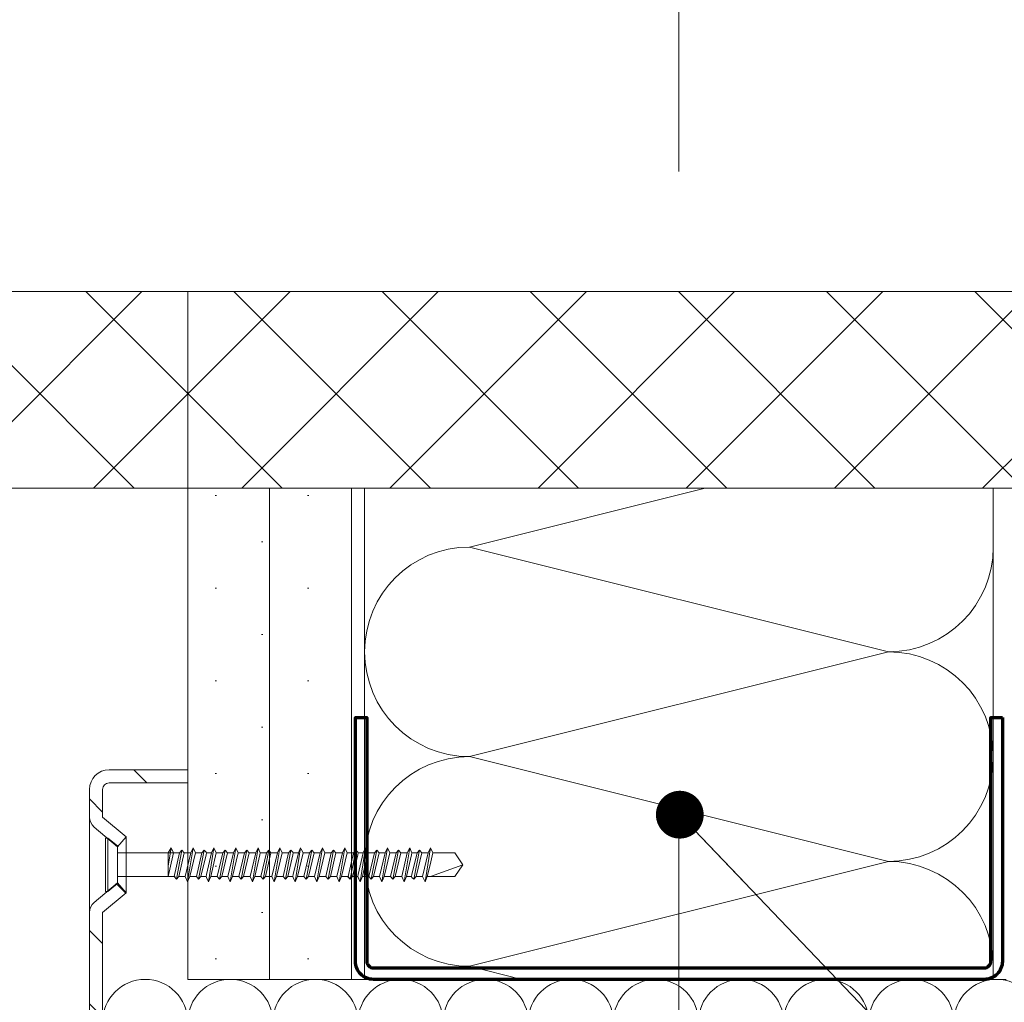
# Model space of a CAD drawing. Header units: metres. Extents: x -0.29 to 8.94, y -1.97 to 1.73.
# Tile 37 of 43: x 7.72 to 7.87, y 0.56 to 0.71. Entities that reach past the tile are written whole.
import ezdxf

# ---------------------------------------------------------------- set-up
doc = ezdxf.new("R2010")
doc.units = ezdxf.units.M
doc.header["$MEASUREMENT"] = 0
doc.linetypes.add('Strichlinie doppelt', pattern=[0.109361, 0.052917, -0.021167, 0.014111, -0.021167])
doc.linetypes.add('Wipeout_Contour', pattern=[1, 0, -1])
for name, color, linetype in [('152 - Bemaßung_ Beschriftung.Ausbau', 7, 'Continuous'), ('451 - Universal.Achsen Raster', 7, 'Continuous'), ('605 - Struktur.Wand Innen', 7, 'Continuous'), ('653 - Abdeckung.TB Verkofferung', 7, 'Continuous'), ('660 - Unterkonstruktion.Trockenbau', 7, 'Continuous'), ('Neubau_301 - Elemente.Linie', 7, 'Continuous'), ('Neubau_302 - Elemente.Schraffur', 7, 'Continuous'), ('Neubau_605 - Struktur.Wand Innen', 7, 'Continuous'), ('Neubau_606 - Struktur.Wand Innen Ausbau', 7, 'Continuous'), ('Neubau_653 - Abdeckung.TB Verkofferung', 7, 'Continuous')]:
    doc.layers.add(name, color=color, linetype=linetype)
doc.styles.add('ERSTELLTER_STIL_1', font='txt')
doc.dimstyles.new('ERSTELLTER_STIL__4', dxfattribs={"dimtxt": 0.04, "dimasz": 0.02128, "dimexe": 0.18, "dimexo": 0.0625, "dimgap": 0, "dimtad": 1, "dimzin": 0, "dimdsep": 46, "dimtxsty": 'ERSTELLTER_STIL_1', "dimblk": 'ARROWHEAD_2', "dimblk1": 'ARROWHEAD_2', "dimblk2": 'ARROWHEAD_2', "dimcen": 0.09, "dimse1": 1, "dimse2": 1, "dimclrd": 7, "dimclre": 7, "dimclrt": 7, "dimazin": 0, "dimtfac": 1, "dimtdec": 4, "dimtmove": 0, "dimatfit": 3, "dimfxl": 1, "dimtolj": 1, "dimtzin": 0, "dimarcsym": 0})
doc.dimstyles.new('ERSTELLTER_STIL__8', dxfattribs={"dimtxt": 0.18, "dimasz": 0.014592, "dimexe": 0.18, "dimexo": 0.0625, "dimgap": 0, "dimtad": 0, "dimtih": 1, "dimtoh": 1, "dimdec": 4, "dimzin": 0, "dimdsep": 46, "dimcen": 0.09, "dimadec": 0, "dimazin": 0, "dimtfac": 1, "dimtdec": 4, "dimtmove": 0, "dimatfit": 3, "dimldrblk": 'ARROWHEAD_11', "dimfxl": 1, "dimtolj": 1, "dimtzin": 0, "dimarcsym": 0})
pattern_1 = [(45, (-25.110362, 1.650449), (-0.0070710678, 0.0070710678), [0, -0.01])]
pattern_2 = [(45, (-25.110362, 1.650449), (-0.0113137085, 0.0113137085), []), (135, (-25.110362, 1.650449), (0.0113137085, 0.0113137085), [])]

# ---------------------------------------------------------------- blocks, each defined once
blk = doc.blocks.new('*X60', base_point=(-25.11036, 1.65045))
at = {"layer": 'Neubau_606 - Struktur.Wand Innen Ausbau', "color": 7, "linetype": 'Continuous', "lineweight": 5}
for p, q in [((7.73163, 0.55895), (7.73813, 0.53295)), ((7.74463, 0.55895), (7.73813, 0.53295)), ((7.74463, 0.55895), (7.75113, 0.53295)), ((7.75763, 0.55895), (7.75113, 0.53295)), ((7.75763, 0.55895), (7.76413, 0.53295)), ((7.77063, 0.55895), (7.76413, 0.53295)), ((7.77063, 0.55895), (7.77713, 0.53295)), ((7.78363, 0.55895), (7.77713, 0.53295)), ((7.78363, 0.55895), (7.79013, 0.53295)), ((7.79663, 0.55895), (7.79013, 0.53295)), ((7.79663, 0.55895), (7.80313, 0.53295)), ((7.80963, 0.55895), (7.80313, 0.53295)), ((7.80963, 0.55895), (7.81613, 0.53295)), ((7.82263, 0.55895), (7.81613, 0.53295)), ((7.82263, 0.55895), (7.82913, 0.53295)), ((7.83563, 0.55895), (7.83144, 0.54221)), ((7.83563, 0.55895), (7.83925, 0.54445)), ((7.84863, 0.55895), (7.847, 0.55245)), ((7.84863, 0.55895), (7.85025, 0.55245)), ((7.86163, 0.55895), (7.86, 0.55245)), ((7.86163, 0.55895), (7.86325, 0.55245)), ((7.87463, 0.55895), (7.873, 0.55245)), ((7.87463, 0.55895), (7.87625, 0.55245)), ((7.88763, 0.55895), (7.886, 0.55245)), ((7.88763, 0.55895), (7.88925, 0.55245)), ((7.90063, 0.55895), (7.899, 0.55245)), ((7.90063, 0.55895), (7.90225, 0.55245)), ((7.83113, 0.54095), (7.82913, 0.53295))]:
    blk.add_line(p, q, dxfattribs=at)
for centre, start, end in [((7.73813, 0.55895), 90, 180), ((7.73813, 0.55895), 0, 90), ((7.75113, 0.55895), 90, 180), ((7.75113, 0.55895), 0, 90), ((7.76413, 0.55895), 90, 180), ((7.76413, 0.55895), 0, 90), ((7.77713, 0.55895), 90, 180), ((7.77713, 0.55895), 0, 90), ((7.79013, 0.55895), 90, 180), ((7.79013, 0.55895), 0, 90), ((7.80313, 0.55895), 90, 180), ((7.80313, 0.55895), 0, 90), ((7.81613, 0.55895), 90, 180), ((7.81613, 0.55895), 0, 90), ((7.82913, 0.55895), 90, 180), ((7.82913, 0.55895), 0, 90), ((7.84213, 0.55895), 90, 180), ((7.84213, 0.55895), 0, 90), ((7.85513, 0.55895), 90, 180), ((7.85513, 0.55895), 0, 90), ((7.86813, 0.55895), 90, 180), ((7.86813, 0.55895), 0, 90), ((7.88113, 0.55895), 90, 180), ((7.88113, 0.55895), 0, 90), ((7.89413, 0.55895), 90, 180), ((7.89413, 0.55895), 0, 90), ((7.90713, 0.55895), 90, 180), ((7.73163, 0.53295), 270, 0), ((7.74463, 0.53295), 180, 270), ((7.74463, 0.53295), 270, 0), ((7.75763, 0.53295), 180, 270), ((7.75763, 0.53295), 270, 0), ((7.77063, 0.53295), 180, 270), ((7.77063, 0.53295), 270, 0), ((7.78363, 0.53295), 180, 270), ((7.78363, 0.53295), 270, 0), ((7.79663, 0.53295), 180, 270), ((7.79663, 0.53295), 270, 0), ((7.80963, 0.53295), 180, 270), ((7.80963, 0.53295), 270, 0), ((7.82263, 0.53295), 180, 270), ((7.82263, 0.53295), 270, 0)]:
    blk.add_arc(centre, 0.0065, start, end, dxfattribs=at)
blk = doc.blocks.new('*X61', base_point=(-25.11036, 1.65045))
at = {"layer": 'Neubau_606 - Struktur.Wand Innen Ausbau', "color": 1, "linetype": 'Continuous', "lineweight": 5}
for p, q in [((7.82364, 0.64045), (7.78764, 0.63145)), ((7.85164, 0.61545), (7.78764, 0.63145)), ((7.85164, 0.61545), (7.78764, 0.59945)), ((7.85164, 0.58345), (7.78764, 0.59945)), ((7.85164, 0.58345), (7.78764, 0.56745)), ((7.79564, 0.56545), (7.78764, 0.56745))]:
    blk.add_line(p, q, dxfattribs=at)
for centre, start, end in [((7.78764, 0.61545), 90, 180), ((7.85164, 0.63145), 270, 0), ((7.78764, 0.61545), 180, 270), ((7.85164, 0.59945), 0, 90), ((7.78764, 0.58345), 90, 180), ((7.85164, 0.59945), 270, 0), ((7.78764, 0.58345), 180, 270), ((7.85164, 0.56745), 0, 90)]:
    blk.add_arc(centre, 0.016, start, end, dxfattribs=at)
blk = doc.blocks.new('*D63', base_point=(-25.11036, 1.65045))
at = {"layer": '152 - Bemaßung_ Beschriftung.Ausbau', "color": 7, "linetype": 'Continuous', "lineweight": 5}
for p, q in [((8.60563, 0.60553), (8.63363, 0.58937)), ((8.64063, 0.59745), (8.59863, 0.59745)), ((8.61963, 0.52445), (8.61963, 0.59745)), ((8.60563, 0.53253), (8.63363, 0.51637)), ((8.64063, 0.52445), (8.59863, 0.52445)), ((8.61963, -1.56955), (8.61963, 0.52445))]:
    blk.add_line(p, q, dxfattribs=at)
at = {"layer": '152 - Bemaßung_ Beschriftung.Ausbau', "color": 7, "lineweight": 5, "insert": (8.61208, 0.53575), "char_height": 0.04, "attachment_point": 7, "rotation": 90, "style": 'ERSTELLTER_STIL_1'}
blk.add_mtext('\\A1;{\\pql;\\fArial|b0|i0|c0|p38;7\\fArial|b0|i0|c0|p38;\\A1{\\H.66x;\\S3^  ;}}', dxfattribs=at)
blk = doc.blocks.new('ARROWHEAD_2')
at = {"color": 0, "linetype": 'Continuous', "lineweight": 0}
for p, q in [((-0.3781, -0.655), (0.3781, 0.655)), ((0, 0), (-1, 0))]:
    blk.add_line(p, q, dxfattribs=at)
blk = doc.blocks.new('ARROWHEAD_11')
at = {"color": 0, "linetype": 'Continuous', "lineweight": 0}
blk.add_line((0, 0), (-1, 0), dxfattribs=at)
at = {"color": 0, "linetype": 'Continuous', "lineweight": 0, "const_width": 0.25, "flags": 128}
blk.add_lwpolyline([(-0.125, 0, 1), (0.125, 0, 1)], format="xyb", close=True, dxfattribs=at)

msp = doc.modelspace()

# ---------------------------------------------------------------- hatches: boundary and pattern name
at = {"layer": 'Neubau_302 - Elemente.Schraffur', "linetype": 'Continuous', "lineweight": 5}
h = msp.add_hatch(dxfattribs=at)
h.set_pattern_fill('ANSI31_0003', style=0, pattern_type=2)
h.set_pattern_definition([(135, (7.19392, -1.4531394), (0.00561266, 0.00561266), [])])
h.paths.add_polyline_path([(7.72963, 0.59023, 0.221695), (7.73034, 0.5887), (7.73392, 0.5857), (7.7352, 0.58723), (7.73163, 0.59023), (7.73163, 0.59445, -0.414214), (7.73263, 0.59545), (7.74463, 0.59545), (7.74463, 0.59745), (7.73263, 0.59745, 0.414214), (7.72963, 0.59445)])
h = msp.add_hatch(dxfattribs=at)
h.set_pattern_fill('ANSI31_0003', style=0, pattern_type=2)
h.set_pattern_definition([(135, (0.861419, -0.932954), (0.00561266, 0.00561266), [])])
h.paths.add_polyline_path([(7.72963, 0.52645, 0.414214), (7.73163, 0.52445), (7.84063, 0.52445, 0.414214), (7.84363, 0.52745), (7.84363, 0.52895, 0.5421), (7.83941, 0.53169), (7.83453, 0.52953, -0.5421), (7.83313, 0.53045), (7.83313, 0.54145, -0.414214), (7.83413, 0.54245), (7.84063, 0.54245, 0.414214), (7.84363, 0.54545), (7.84363, 0.54945, -0.414214), (7.84463, 0.55045), (7.90197, 0.55045, -0.198912), (7.90268, 0.55016), (7.90451, 0.54833, 0.198912), (7.90663, 0.54745, 0.414214), (7.90963, 0.55045), (7.90963, 0.57567, 0.221695), (7.90891, 0.5772), (7.90534, 0.5802), (7.90405, 0.57867), (7.90763, 0.57567), (7.90763, 0.55045, -0.668179), (7.90592, 0.54974), (7.90409, 0.55157, 0.198912), (7.90197, 0.55245), (7.84463, 0.55245, 0.414214), (7.84163, 0.54945), (7.84163, 0.54545, -0.414214), (7.84063, 0.54445), (7.83413, 0.54445, 0.414214), (7.83113, 0.54145), (7.83113, 0.53045, 0.5421), (7.83534, 0.5277), (7.84022, 0.52986, -0.5421), (7.84163, 0.52895), (7.84163, 0.52745, -0.414214), (7.84063, 0.52645), (7.73163, 0.52645), (7.73163, 0.57567), (7.7352, 0.57867), (7.73392, 0.5802), (7.73034, 0.5772, 0.221695), (7.72963, 0.57567)])
at = {"layer": 'Neubau_606 - Struktur.Wand Innen Ausbau', "linetype": 'Continuous', "lineweight": 5}
h = msp.add_hatch(dxfattribs=at)
h.set_pattern_fill('Gips_0003', style=0, pattern_type=2)
h.set_pattern_definition(pattern_1)
h.paths.add_polyline_path([(7.74463, 0.56545), (7.74463, 0.64045), (7.75713, 0.64045), (7.75713, 0.56545)])
h = msp.add_hatch(dxfattribs=at)
h.set_pattern_fill('Gips_0003', style=0, pattern_type=2)
h.set_pattern_definition(pattern_1)
h.paths.add_polyline_path([(7.75713, 0.56545), (7.75713, 0.64045), (7.76963, 0.64045), (7.76963, 0.56545)])

# ---------------------------------------------------------------- linework, layer by layer
at = {"layer": '451 - Universal.Achsen Raster', "color": 160, "linetype": 'Strichlinie doppelt', "lineweight": 9, "ltscale": 2, "true_color": 0x3232ff}
msp.add_line((7.81963, 1.40045), (7.81963, -1.63955), dxfattribs=at)
at = {"layer": '660 - Unterkonstruktion.Trockenbau', "color": 7, "linetype": 'Continuous', "lineweight": 70, "flags": 128}
msp.add_lwpolyline([(7.86903, 0.60545), (7.86903, 0.5682, -0.414214), (7.86628, 0.56545), (7.77298, 0.56545, -0.414214), (7.77023, 0.5682), (7.77023, 0.60545), (7.77198, 0.60545), (7.77198, 0.5682, 0.414214), (7.77298, 0.5672), (7.86628, 0.5672, 0.414214), (7.86728, 0.5682), (7.86728, 0.60545)], format="xyb", close=True, dxfattribs=at)
at = {"layer": 'Neubau_301 - Elemente.Linie', "color": 1, "linetype": 'Continuous', "lineweight": 5}
for p, q in [((7.74463, 0.56545), (7.74463, 0.64045)), ((7.75713, 0.56545), (7.75713, 0.64045)), ((7.75713, 0.56545), (7.75713, 0.64045)), ((7.76963, 0.56545), (7.76963, 0.64045)), ((7.77164, 0.56545), (7.77164, 0.64045)), ((7.86764, 0.56545), (7.86764, 0.64045)), ((7.73263, 0.59745), (7.74463, 0.59745)), ((7.74463, 0.59745), (7.74463, 0.59545)), ((7.74463, 0.59545), (7.73263, 0.59545)), ((7.72963, 0.59445), (7.72963, 0.59023)), ((7.73163, 0.59445), (7.73163, 0.59023)), ((7.72963, 0.59023), (7.72963, 0.57567)), ((7.73163, 0.59023), (7.7352, 0.58723)), ((7.73034, 0.5887), (7.73392, 0.5857)), ((7.73206, 0.57887), (7.73206, 0.58702)), ((7.73206, 0.58702), (7.73243, 0.58702)), ((7.73206, 0.57887), (7.73206, 0.58702)), ((7.73206, 0.58702), (7.73243, 0.58702)), ((7.73243, 0.58702), (7.73243, 0.57887)), ((7.73392, 0.58583), (7.73243, 0.58702)), ((7.73243, 0.58702), (7.73243, 0.57887)), ((7.73392, 0.58583), (7.73243, 0.58702)), ((7.73392, 0.5857), (7.7352, 0.58723)), ((7.7352, 0.58723), (7.7352, 0.57867)), ((7.73392, 0.58583), (7.73392, 0.58583)), ((7.73392, 0.58583), (7.73392, 0.58006)), ((7.73392, 0.58583), (7.73392, 0.58583)), ((7.73392, 0.58583), (7.73392, 0.58006)), ((7.73392, 0.5857), (7.73392, 0.5802)), ((7.73392, 0.5857), (7.73392, 0.5802)), ((7.73392, 0.5857), (7.73392, 0.5802)), ((7.73392, 0.5857), (7.73392, 0.5802)), ((7.74211, 0.58555), (7.74165, 0.58475)), ((7.74211, 0.58555), (7.74165, 0.58273)), ((7.74211, 0.58555), (7.74165, 0.58475)), ((7.74211, 0.58555), (7.74165, 0.58273)), ((7.74247, 0.58475), (7.74211, 0.58555)), ((7.74247, 0.58475), (7.74211, 0.58555)), ((7.74374, 0.58515), (7.74289, 0.58075)), ((7.74374, 0.58515), (7.74289, 0.58075)), ((7.74374, 0.58515), (7.74339, 0.58475)), ((7.74374, 0.58515), (7.74339, 0.58475)), ((7.74409, 0.58475), (7.74374, 0.58515)), ((7.74409, 0.58475), (7.74374, 0.58515)), ((7.74544, 0.58555), (7.74459, 0.58035)), ((7.74544, 0.58555), (7.74459, 0.58035)), ((7.74544, 0.58555), (7.74509, 0.58475)), ((7.74544, 0.58555), (7.74509, 0.58475)), ((7.74579, 0.58475), (7.74544, 0.58555)), ((7.74579, 0.58475), (7.74544, 0.58555)), ((7.74714, 0.58515), (7.74629, 0.58075)), ((7.74714, 0.58515), (7.74629, 0.58075)), ((7.74714, 0.58515), (7.74679, 0.58475)), ((7.74714, 0.58515), (7.74679, 0.58475)), ((7.74742, 0.58487), (7.74714, 0.58515)), ((7.74742, 0.58487), (7.74714, 0.58515)), ((7.74778, 0.58035), (7.74863, 0.58555)), ((7.74778, 0.58035), (7.74863, 0.58555)), ((7.74827, 0.58475), (7.74863, 0.58555)), ((7.74827, 0.58475), (7.74863, 0.58555)), ((7.74863, 0.58555), (7.74898, 0.58475)), ((7.74863, 0.58555), (7.74898, 0.58475)), ((7.74948, 0.58075), (7.75033, 0.58515)), ((7.74948, 0.58075), (7.75033, 0.58515)), ((7.74997, 0.58475), (7.75033, 0.58515)), ((7.74997, 0.58475), (7.75033, 0.58515)), ((7.75033, 0.58515), (7.75068, 0.58475)), ((7.75033, 0.58515), (7.75068, 0.58475)), ((7.75196, 0.58555), (7.75111, 0.58035)), ((7.75196, 0.58555), (7.75111, 0.58035)), ((7.75196, 0.58555), (7.7516, 0.58475)), ((7.75196, 0.58555), (7.7516, 0.58475)), ((7.75231, 0.58475), (7.75196, 0.58555)), ((7.75231, 0.58475), (7.75196, 0.58555)), ((7.75366, 0.58515), (7.75281, 0.58075)), ((7.75366, 0.58515), (7.75281, 0.58075)), ((7.75366, 0.58515), (7.7533, 0.58475)), ((7.75366, 0.58515), (7.7533, 0.58475)), ((7.75401, 0.58475), (7.75366, 0.58515)), ((7.75401, 0.58475), (7.75366, 0.58515)), ((7.75536, 0.58555), (7.75451, 0.58035)), ((7.75536, 0.58555), (7.75451, 0.58035)), ((7.75536, 0.58555), (7.755, 0.58475)), ((7.75536, 0.58555), (7.755, 0.58475)), ((7.75564, 0.58487), (7.75536, 0.58555)), ((7.75564, 0.58487), (7.75536, 0.58555)), ((7.75699, 0.58515), (7.75614, 0.58075)), ((7.75699, 0.58515), (7.75614, 0.58075)), ((7.75699, 0.58515), (7.75663, 0.58475)), ((7.75699, 0.58515), (7.75663, 0.58475)), ((7.75734, 0.58475), (7.75699, 0.58515)), ((7.75734, 0.58475), (7.75699, 0.58515)), ((7.75869, 0.58555), (7.75784, 0.58035)), ((7.75869, 0.58555), (7.75784, 0.58035)), ((7.75869, 0.58555), (7.75833, 0.58475)), ((7.75869, 0.58555), (7.75833, 0.58475)), ((7.75904, 0.58475), (7.75869, 0.58555)), ((7.75904, 0.58475), (7.75869, 0.58555)), ((7.76039, 0.58515), (7.75954, 0.58075)), ((7.76039, 0.58515), (7.75954, 0.58075)), ((7.76039, 0.58515), (7.76003, 0.58475)), ((7.76039, 0.58515), (7.76003, 0.58475)), ((7.76067, 0.58487), (7.76039, 0.58515)), ((7.76067, 0.58487), (7.76039, 0.58515)), ((7.76102, 0.58035), (7.76187, 0.58555)), ((7.76102, 0.58035), (7.76187, 0.58555)), ((7.76152, 0.58475), (7.76187, 0.58555)), ((7.76152, 0.58475), (7.76187, 0.58555)), ((7.76187, 0.58555), (7.76196, 0.58534)), ((7.76187, 0.58555), (7.76196, 0.58534)), ((7.76196, 0.58534), (7.76223, 0.58475)), ((7.76196, 0.58534), (7.76223, 0.58475)), ((7.76272, 0.58075), (7.76357, 0.58515)), ((7.76272, 0.58075), (7.76357, 0.58515)), ((7.76322, 0.58475), (7.76357, 0.58515)), ((7.76322, 0.58475), (7.76357, 0.58515)), ((7.76357, 0.58515), (7.76393, 0.58475)), ((7.76357, 0.58515), (7.76393, 0.58475)), ((7.7652, 0.58555), (7.76435, 0.58035)), ((7.7652, 0.58555), (7.76435, 0.58035)), ((7.7652, 0.58555), (7.76485, 0.58475)), ((7.7652, 0.58555), (7.76485, 0.58475)), ((7.76556, 0.58475), (7.7652, 0.58555)), ((7.76556, 0.58475), (7.7652, 0.58555)), ((7.7669, 0.58515), (7.76605, 0.58075)), ((7.7669, 0.58515), (7.76605, 0.58075)), ((7.7669, 0.58515), (7.76655, 0.58475)), ((7.7669, 0.58515), (7.76655, 0.58475)), ((7.76726, 0.58475), (7.7669, 0.58515)), ((7.76726, 0.58475), (7.7669, 0.58515)), ((7.7686, 0.58555), (7.76775, 0.58035)), ((7.7686, 0.58555), (7.76775, 0.58035)), ((7.7686, 0.58555), (7.76825, 0.58475)), ((7.7686, 0.58555), (7.76825, 0.58475)), ((7.76896, 0.58475), (7.7686, 0.58555)), ((7.76896, 0.58475), (7.7686, 0.58555)), ((7.7703, 0.58515), (7.76945, 0.58075)), ((7.7703, 0.58515), (7.76945, 0.58075)), ((7.7703, 0.58515), (7.76995, 0.58475)), ((7.7703, 0.58515), (7.76995, 0.58475)), ((7.77058, 0.58487), (7.7703, 0.58515)), ((7.77058, 0.58487), (7.7703, 0.58515)), ((7.77094, 0.58035), (7.77179, 0.58555)), ((7.77094, 0.58035), (7.77179, 0.58555)), ((7.77143, 0.58475), (7.77179, 0.58555)), ((7.77143, 0.58475), (7.77179, 0.58555)), ((7.77179, 0.58555), (7.77214, 0.58475)), ((7.77179, 0.58555), (7.77214, 0.58475)), ((7.77264, 0.58075), (7.77349, 0.58515)), ((7.77264, 0.58075), (7.77349, 0.58515)), ((7.77313, 0.58475), (7.77349, 0.58515)), ((7.77313, 0.58475), (7.77349, 0.58515)), ((7.77349, 0.58515), (7.77384, 0.58475)), ((7.77349, 0.58515), (7.77384, 0.58475)), ((7.77512, 0.58555), (7.77427, 0.58035)), ((7.77512, 0.58555), (7.77427, 0.58035)), ((7.77512, 0.58555), (7.77476, 0.58475)), ((7.77512, 0.58555), (7.77476, 0.58475)), ((7.77547, 0.58475), (7.77512, 0.58555)), ((7.77547, 0.58475), (7.77512, 0.58555)), ((7.77682, 0.58515), (7.77597, 0.58075)), ((7.77682, 0.58515), (7.77597, 0.58075)), ((7.77682, 0.58515), (7.77646, 0.58475)), ((7.77682, 0.58515), (7.77646, 0.58475)), ((7.77717, 0.58475), (7.77682, 0.58515)), ((7.77717, 0.58475), (7.77682, 0.58515)), ((7.77852, 0.58555), (7.77767, 0.58035)), ((7.77852, 0.58555), (7.77767, 0.58035)), ((7.77852, 0.58555), (7.77816, 0.58475)), ((7.77852, 0.58555), (7.77816, 0.58475)), ((7.7788, 0.58487), (7.77852, 0.58555)), ((7.7788, 0.58487), (7.77852, 0.58555)), ((7.77916, 0.58075), (7.78001, 0.58515)), ((7.77916, 0.58075), (7.78001, 0.58515)), ((7.77965, 0.58475), (7.78001, 0.58515)), ((7.77965, 0.58475), (7.78001, 0.58515)), ((7.78001, 0.58515), (7.78036, 0.58475)), ((7.78001, 0.58515), (7.78036, 0.58475)), ((7.78086, 0.58035), (7.78171, 0.58555)), ((7.78086, 0.58035), (7.78171, 0.58555)), ((7.78135, 0.58475), (7.78171, 0.58555)), ((7.78135, 0.58475), (7.78171, 0.58555)), ((7.78171, 0.58555), (7.78206, 0.58475)), ((7.78171, 0.58555), (7.78206, 0.58475)), ((7.73392, 0.58475), (7.74273, 0.58475)), ((7.73392, 0.58475), (7.74273, 0.58475)), ((7.74273, 0.58475), (7.74066, 0.58475)), ((7.74273, 0.58475), (7.74066, 0.58475)), ((7.74165, 0.58475), (7.74165, 0.58115)), ((7.74165, 0.58475), (7.74273, 0.58475)), ((7.74165, 0.58475), (7.74165, 0.58115)), ((7.74165, 0.58475), (7.74273, 0.58475)), ((7.7419, 0.58229), (7.74247, 0.58475)), ((7.7419, 0.58229), (7.74247, 0.58475)), ((7.74339, 0.58475), (7.74247, 0.58475)), ((7.74339, 0.58475), (7.74247, 0.58475)), ((7.74254, 0.58115), (7.74339, 0.58475)), ((7.74254, 0.58115), (7.74339, 0.58475)), ((7.74325, 0.58115), (7.74409, 0.58475)), ((7.74325, 0.58115), (7.74409, 0.58475)), ((7.74417, 0.58475), (7.74409, 0.58475)), ((7.74417, 0.58475), (7.74409, 0.58475)), ((7.74509, 0.58475), (7.74417, 0.58475)), ((7.74509, 0.58475), (7.74417, 0.58475)), ((7.74424, 0.58115), (7.74509, 0.58475)), ((7.74424, 0.58115), (7.74509, 0.58475)), ((7.74495, 0.58115), (7.74579, 0.58475)), ((7.74495, 0.58115), (7.74579, 0.58475)), ((7.74587, 0.58475), (7.74579, 0.58475)), ((7.74587, 0.58475), (7.74579, 0.58475)), ((7.74679, 0.58475), (7.74587, 0.58475)), ((7.74679, 0.58475), (7.74587, 0.58475)), ((7.74594, 0.58115), (7.74679, 0.58475)), ((7.74594, 0.58115), (7.74679, 0.58475)), ((7.74665, 0.58115), (7.74743, 0.58444)), ((7.74665, 0.58115), (7.74743, 0.58444)), ((7.74742, 0.58487), (7.74749, 0.58475)), ((7.74742, 0.58487), (7.74749, 0.58475)), ((7.74743, 0.58444), (7.74749, 0.58475)), ((7.74743, 0.58444), (7.74749, 0.58475)), ((7.74749, 0.58475), (7.74827, 0.58475)), ((7.74827, 0.58475), (7.74749, 0.58146)), ((7.74749, 0.58475), (7.74827, 0.58475)), ((7.74827, 0.58475), (7.74749, 0.58146)), ((7.74898, 0.58475), (7.74813, 0.58115)), ((7.74898, 0.58475), (7.74813, 0.58115)), ((7.74898, 0.58475), (7.74905, 0.58475)), ((7.74898, 0.58475), (7.74905, 0.58475)), ((7.74905, 0.58475), (7.74946, 0.58475)), ((7.74905, 0.58475), (7.74946, 0.58475)), ((7.74997, 0.58475), (7.74912, 0.58115)), ((7.74997, 0.58475), (7.74912, 0.58115)), ((7.74946, 0.58475), (7.74997, 0.58475)), ((7.74946, 0.58475), (7.74997, 0.58475)), ((7.75068, 0.58475), (7.74983, 0.58115)), ((7.75068, 0.58475), (7.74983, 0.58115)), ((7.7516, 0.58475), (7.75068, 0.58475)), ((7.75068, 0.58475), (7.75075, 0.58475)), ((7.7516, 0.58475), (7.75068, 0.58475)), ((7.75068, 0.58475), (7.75075, 0.58475)), ((7.75075, 0.58115), (7.7516, 0.58475)), ((7.75075, 0.58115), (7.7516, 0.58475)), ((7.75146, 0.58115), (7.75231, 0.58475)), ((7.75146, 0.58115), (7.75231, 0.58475)), ((7.75238, 0.58475), (7.75231, 0.58475)), ((7.75238, 0.58475), (7.75231, 0.58475)), ((7.7533, 0.58475), (7.75238, 0.58475)), ((7.7533, 0.58475), (7.75238, 0.58475)), ((7.75245, 0.58115), (7.7533, 0.58475)), ((7.75245, 0.58115), (7.7533, 0.58475)), ((7.75316, 0.58115), (7.75401, 0.58475)), ((7.75316, 0.58115), (7.75401, 0.58475)), ((7.75408, 0.58475), (7.75401, 0.58475)), ((7.75408, 0.58475), (7.75401, 0.58475)), ((7.755, 0.58475), (7.75408, 0.58475)), ((7.755, 0.58475), (7.75408, 0.58475)), ((7.75415, 0.58115), (7.755, 0.58475)), ((7.75415, 0.58115), (7.755, 0.58475)), ((7.75486, 0.58115), (7.75565, 0.58444)), ((7.75486, 0.58115), (7.75565, 0.58444)), ((7.75564, 0.58487), (7.75571, 0.58475)), ((7.75564, 0.58487), (7.75571, 0.58475)), ((7.75565, 0.58444), (7.75571, 0.58475)), ((7.75565, 0.58444), (7.75571, 0.58475)), ((7.75663, 0.58475), (7.75571, 0.58475)), ((7.75663, 0.58475), (7.75571, 0.58475)), ((7.75578, 0.58115), (7.75663, 0.58475)), ((7.75578, 0.58115), (7.75663, 0.58475)), ((7.75649, 0.58115), (7.75734, 0.58475)), ((7.75649, 0.58115), (7.75734, 0.58475)), ((7.75741, 0.58475), (7.75734, 0.58475)), ((7.75741, 0.58475), (7.75734, 0.58475)), ((7.75833, 0.58475), (7.75741, 0.58475)), ((7.75833, 0.58475), (7.75741, 0.58475)), ((7.75748, 0.58115), (7.75833, 0.58475)), ((7.75748, 0.58115), (7.75833, 0.58475)), ((7.75819, 0.58115), (7.75904, 0.58475)), ((7.75819, 0.58115), (7.75904, 0.58475)), ((7.75911, 0.58475), (7.75904, 0.58475)), ((7.75911, 0.58475), (7.75904, 0.58475)), ((7.76003, 0.58475), (7.75911, 0.58475)), ((7.76003, 0.58475), (7.75911, 0.58475)), ((7.75918, 0.58115), (7.76003, 0.58475)), ((7.75918, 0.58115), (7.76003, 0.58475)), ((7.75989, 0.58115), (7.76067, 0.58444)), ((7.75989, 0.58115), (7.76067, 0.58444)), ((7.76067, 0.58487), (7.76074, 0.58475)), ((7.76067, 0.58487), (7.76074, 0.58475)), ((7.76067, 0.58444), (7.76074, 0.58475)), ((7.76067, 0.58444), (7.76074, 0.58475)), ((7.76152, 0.58475), (7.76073, 0.58146)), ((7.76152, 0.58475), (7.76073, 0.58146)), ((7.76074, 0.58475), (7.76152, 0.58475)), ((7.76074, 0.58475), (7.76152, 0.58475)), ((7.76223, 0.58475), (7.76138, 0.58115)), ((7.76223, 0.58475), (7.76138, 0.58115)), ((7.76223, 0.58475), (7.7623, 0.58475)), ((7.76223, 0.58475), (7.7623, 0.58475)), ((7.7623, 0.58475), (7.76322, 0.58475)), ((7.7623, 0.58475), (7.76322, 0.58475)), ((7.76322, 0.58475), (7.76237, 0.58115)), ((7.76322, 0.58475), (7.76237, 0.58115)), ((7.76393, 0.58475), (7.76308, 0.58115)), ((7.76393, 0.58475), (7.76308, 0.58115)), ((7.76485, 0.58475), (7.76393, 0.58475)), ((7.76485, 0.58475), (7.76393, 0.58475)), ((7.764, 0.58115), (7.76485, 0.58475)), ((7.764, 0.58115), (7.76485, 0.58475)), ((7.76471, 0.58115), (7.76556, 0.58475)), ((7.76471, 0.58115), (7.76556, 0.58475)), ((7.76563, 0.58475), (7.76556, 0.58475)), ((7.76563, 0.58475), (7.76556, 0.58475)), ((7.76655, 0.58475), (7.76563, 0.58475)), ((7.76655, 0.58475), (7.76563, 0.58475)), ((7.7657, 0.58115), (7.76655, 0.58475)), ((7.7657, 0.58115), (7.76655, 0.58475)), ((7.76641, 0.58115), (7.76726, 0.58475)), ((7.76641, 0.58115), (7.76726, 0.58475)), ((7.76733, 0.58475), (7.76726, 0.58475)), ((7.76733, 0.58475), (7.76726, 0.58475)), ((7.76825, 0.58475), (7.76733, 0.58475)), ((7.76825, 0.58475), (7.76733, 0.58475)), ((7.7674, 0.58115), (7.76825, 0.58475)), ((7.7674, 0.58115), (7.76825, 0.58475)), ((7.76811, 0.58115), (7.76896, 0.58475)), ((7.76811, 0.58115), (7.76896, 0.58475)), ((7.76903, 0.58475), (7.76896, 0.58475)), ((7.76903, 0.58475), (7.76896, 0.58475)), ((7.76995, 0.58475), (7.76903, 0.58475)), ((7.76995, 0.58475), (7.76903, 0.58475)), ((7.7691, 0.58115), (7.76995, 0.58475)), ((7.7691, 0.58115), (7.76995, 0.58475)), ((7.76981, 0.58115), (7.77059, 0.58444)), ((7.76981, 0.58115), (7.77059, 0.58444)), ((7.77058, 0.58487), (7.77066, 0.58475)), ((7.77058, 0.58487), (7.77066, 0.58475)), ((7.77059, 0.58444), (7.77066, 0.58475)), ((7.77059, 0.58444), (7.77066, 0.58475)), ((7.77143, 0.58475), (7.77065, 0.58146)), ((7.77143, 0.58475), (7.77065, 0.58146)), ((7.77066, 0.58475), (7.77143, 0.58475)), ((7.77066, 0.58475), (7.77143, 0.58475)), ((7.77214, 0.58475), (7.77129, 0.58115)), ((7.77214, 0.58475), (7.77129, 0.58115)), ((7.77214, 0.58475), (7.77221, 0.58475)), ((7.77214, 0.58475), (7.77221, 0.58475)), ((7.77221, 0.58475), (7.77313, 0.58475)), ((7.77221, 0.58475), (7.77313, 0.58475)), ((7.77313, 0.58475), (7.77229, 0.58115)), ((7.77313, 0.58475), (7.77229, 0.58115)), ((7.77384, 0.58475), (7.77299, 0.58115)), ((7.77384, 0.58475), (7.77299, 0.58115)), ((7.77446, 0.58475), (7.77384, 0.58475)), ((7.77384, 0.58475), (7.77391, 0.58475)), ((7.77446, 0.58475), (7.77384, 0.58475)), ((7.77384, 0.58475), (7.77391, 0.58475)), ((7.77391, 0.58115), (7.77476, 0.58475)), ((7.77391, 0.58115), (7.77476, 0.58475)), ((7.77476, 0.58475), (7.77446, 0.58475)), ((7.77476, 0.58475), (7.77446, 0.58475)), ((7.77462, 0.58115), (7.77547, 0.58475)), ((7.77462, 0.58115), (7.77547, 0.58475)), ((7.77554, 0.58475), (7.77547, 0.58475)), ((7.77554, 0.58475), (7.77547, 0.58475)), ((7.77646, 0.58475), (7.77554, 0.58475)), ((7.77646, 0.58475), (7.77554, 0.58475)), ((7.77561, 0.58115), (7.77646, 0.58475)), ((7.77561, 0.58115), (7.77646, 0.58475)), ((7.77632, 0.58115), (7.77717, 0.58475)), ((7.77632, 0.58115), (7.77717, 0.58475)), ((7.77724, 0.58475), (7.77717, 0.58475)), ((7.77724, 0.58475), (7.77717, 0.58475)), ((7.77816, 0.58475), (7.77724, 0.58475)), ((7.77816, 0.58475), (7.77724, 0.58475)), ((7.77731, 0.58115), (7.77816, 0.58475)), ((7.77731, 0.58115), (7.77816, 0.58475)), ((7.77802, 0.58115), (7.77881, 0.58444)), ((7.77802, 0.58115), (7.77881, 0.58444)), ((7.7788, 0.58487), (7.77887, 0.58475)), ((7.7788, 0.58487), (7.77887, 0.58475)), ((7.77881, 0.58444), (7.77887, 0.58475)), ((7.77881, 0.58444), (7.77887, 0.58475)), ((7.77887, 0.58475), (7.77965, 0.58475)), ((7.77965, 0.58475), (7.77887, 0.58146)), ((7.77887, 0.58475), (7.77965, 0.58475)), ((7.77965, 0.58475), (7.77887, 0.58146)), ((7.78036, 0.58475), (7.77951, 0.58115)), ((7.78036, 0.58475), (7.77951, 0.58115)), ((7.78036, 0.58475), (7.78043, 0.58475)), ((7.78036, 0.58475), (7.78043, 0.58475)), ((7.78043, 0.58475), (7.78135, 0.58475)), ((7.78043, 0.58475), (7.78135, 0.58475)), ((7.78135, 0.58475), (7.7805, 0.58115)), ((7.78135, 0.58475), (7.7805, 0.58115)), ((7.78206, 0.58475), (7.78164, 0.58295)), ((7.78206, 0.58475), (7.78164, 0.58295)), ((7.78206, 0.58475), (7.7854, 0.58475)), ((7.78206, 0.58475), (7.7854, 0.58475)), ((7.7854, 0.58475), (7.78562, 0.58444)), ((7.7854, 0.58475), (7.78562, 0.58444)), ((7.78562, 0.58444), (7.78666, 0.58295)), ((7.78562, 0.58444), (7.78666, 0.58295)), ((7.7419, 0.58229), (7.74164, 0.58115)), ((7.7419, 0.58229), (7.74164, 0.58115)), ((7.78164, 0.58295), (7.78121, 0.58115)), ((7.78164, 0.58295), (7.78121, 0.58115)), ((7.7817, 0.58115), (7.78666, 0.58295)), ((7.7817, 0.58115), (7.78666, 0.58295)), ((7.78666, 0.58295), (7.7854, 0.58115)), ((7.78666, 0.58295), (7.7854, 0.58115)), ((7.73392, 0.58115), (7.74165, 0.58115)), ((7.73392, 0.58115), (7.74165, 0.58115)), ((7.74165, 0.58115), (7.74204, 0.58115)), ((7.74165, 0.58115), (7.74204, 0.58115)), ((7.74254, 0.58115), (7.74204, 0.58115)), ((7.74254, 0.58115), (7.74204, 0.58115)), ((7.74289, 0.58075), (7.74254, 0.58115)), ((7.74289, 0.58075), (7.74254, 0.58115)), ((7.74325, 0.58115), (7.74289, 0.58075)), ((7.74325, 0.58115), (7.74289, 0.58075)), ((7.74417, 0.58115), (7.74325, 0.58115)), ((7.74417, 0.58115), (7.74325, 0.58115)), ((7.74424, 0.58115), (7.74417, 0.58115)), ((7.74424, 0.58115), (7.74417, 0.58115)), ((7.74459, 0.58035), (7.74424, 0.58115)), ((7.74459, 0.58035), (7.74424, 0.58115)), ((7.74495, 0.58115), (7.74459, 0.58035)), ((7.74495, 0.58115), (7.74459, 0.58035)), ((7.74587, 0.58115), (7.74495, 0.58115)), ((7.74587, 0.58115), (7.74495, 0.58115)), ((7.74594, 0.58115), (7.74587, 0.58115)), ((7.74594, 0.58115), (7.74587, 0.58115)), ((7.74629, 0.58075), (7.74594, 0.58115)), ((7.74629, 0.58075), (7.74594, 0.58115)), ((7.74665, 0.58115), (7.74629, 0.58075)), ((7.74665, 0.58115), (7.74629, 0.58075)), ((7.74742, 0.58115), (7.74665, 0.58115)), ((7.74742, 0.58115), (7.74665, 0.58115)), ((7.74749, 0.58146), (7.74742, 0.58115)), ((7.74749, 0.58146), (7.74742, 0.58115)), ((7.7475, 0.58102), (7.74742, 0.58115)), ((7.7475, 0.58102), (7.74742, 0.58115)), ((7.7475, 0.58102), (7.74778, 0.58035)), ((7.7475, 0.58102), (7.74778, 0.58035)), ((7.74778, 0.58035), (7.74813, 0.58115)), ((7.74778, 0.58035), (7.74813, 0.58115)), ((7.74813, 0.58115), (7.74905, 0.58115)), ((7.74813, 0.58115), (7.74905, 0.58115)), ((7.74905, 0.58115), (7.74912, 0.58115)), ((7.74905, 0.58115), (7.74912, 0.58115)), ((7.74912, 0.58115), (7.74946, 0.58077)), ((7.74912, 0.58115), (7.74946, 0.58077)), ((7.74946, 0.58077), (7.74948, 0.58075)), ((7.74946, 0.58077), (7.74948, 0.58075)), ((7.74948, 0.58075), (7.74983, 0.58115)), ((7.74948, 0.58075), (7.74983, 0.58115)), ((7.74983, 0.58115), (7.75075, 0.58115)), ((7.74983, 0.58115), (7.75075, 0.58115)), ((7.75111, 0.58035), (7.75075, 0.58115)), ((7.75111, 0.58035), (7.75075, 0.58115)), ((7.75146, 0.58115), (7.75111, 0.58035)), ((7.75146, 0.58115), (7.75111, 0.58035)), ((7.75238, 0.58115), (7.75146, 0.58115)), ((7.75238, 0.58115), (7.75146, 0.58115)), ((7.75245, 0.58115), (7.75238, 0.58115)), ((7.75245, 0.58115), (7.75238, 0.58115)), ((7.75281, 0.58075), (7.75245, 0.58115)), ((7.75281, 0.58075), (7.75245, 0.58115)), ((7.75316, 0.58115), (7.75281, 0.58075)), ((7.75316, 0.58115), (7.75281, 0.58075)), ((7.75408, 0.58115), (7.75316, 0.58115)), ((7.75408, 0.58115), (7.75316, 0.58115)), ((7.75415, 0.58115), (7.75408, 0.58115)), ((7.75415, 0.58115), (7.75408, 0.58115)), ((7.75451, 0.58035), (7.75415, 0.58115)), ((7.75451, 0.58035), (7.75415, 0.58115)), ((7.75486, 0.58115), (7.75451, 0.58035)), ((7.75486, 0.58115), (7.75451, 0.58035)), ((7.75578, 0.58115), (7.75486, 0.58115)), ((7.75578, 0.58115), (7.75486, 0.58115)), ((7.75614, 0.58075), (7.75578, 0.58115)), ((7.75614, 0.58075), (7.75578, 0.58115)), ((7.75649, 0.58115), (7.75614, 0.58075)), ((7.75649, 0.58115), (7.75614, 0.58075)), ((7.75741, 0.58115), (7.75649, 0.58115)), ((7.75741, 0.58115), (7.75649, 0.58115)), ((7.75748, 0.58115), (7.75741, 0.58115)), ((7.75748, 0.58115), (7.75741, 0.58115)), ((7.75784, 0.58035), (7.75748, 0.58115)), ((7.75784, 0.58035), (7.75748, 0.58115)), ((7.75819, 0.58115), (7.75784, 0.58035)), ((7.75819, 0.58115), (7.75784, 0.58035)), ((7.75911, 0.58115), (7.75819, 0.58115)), ((7.75911, 0.58115), (7.75819, 0.58115)), ((7.75918, 0.58115), (7.75911, 0.58115)), ((7.75918, 0.58115), (7.75911, 0.58115)), ((7.75954, 0.58075), (7.75918, 0.58115)), ((7.75954, 0.58075), (7.75918, 0.58115)), ((7.75989, 0.58115), (7.75954, 0.58075)), ((7.75989, 0.58115), (7.75954, 0.58075)), ((7.76067, 0.58115), (7.75989, 0.58115)), ((7.76067, 0.58115), (7.75989, 0.58115)), ((7.76073, 0.58146), (7.76067, 0.58115)), ((7.76073, 0.58146), (7.76067, 0.58115)), ((7.76074, 0.58102), (7.76067, 0.58115)), ((7.76074, 0.58102), (7.76067, 0.58115)), ((7.76074, 0.58102), (7.76102, 0.58035)), ((7.76074, 0.58102), (7.76102, 0.58035)), ((7.76102, 0.58035), (7.76138, 0.58115)), ((7.76102, 0.58035), (7.76138, 0.58115)), ((7.76138, 0.58115), (7.7623, 0.58115)), ((7.76138, 0.58115), (7.7623, 0.58115)), ((7.7623, 0.58115), (7.76237, 0.58115)), ((7.7623, 0.58115), (7.76237, 0.58115)), ((7.76237, 0.58115), (7.76272, 0.58075)), ((7.76237, 0.58115), (7.76272, 0.58075)), ((7.76272, 0.58075), (7.76308, 0.58115)), ((7.76272, 0.58075), (7.76308, 0.58115)), ((7.76308, 0.58115), (7.764, 0.58115)), ((7.76308, 0.58115), (7.764, 0.58115)), ((7.76435, 0.58035), (7.764, 0.58115)), ((7.76435, 0.58035), (7.764, 0.58115)), ((7.76471, 0.58115), (7.76435, 0.58035)), ((7.76471, 0.58115), (7.76435, 0.58035)), ((7.76563, 0.58115), (7.76471, 0.58115)), ((7.76563, 0.58115), (7.76471, 0.58115)), ((7.7657, 0.58115), (7.76563, 0.58115)), ((7.7657, 0.58115), (7.76563, 0.58115)), ((7.76605, 0.58075), (7.7657, 0.58115)), ((7.76605, 0.58075), (7.7657, 0.58115)), ((7.76641, 0.58115), (7.76605, 0.58075)), ((7.76641, 0.58115), (7.76605, 0.58075)), ((7.76733, 0.58115), (7.76641, 0.58115)), ((7.76733, 0.58115), (7.76641, 0.58115)), ((7.7674, 0.58115), (7.76733, 0.58115)), ((7.7674, 0.58115), (7.76733, 0.58115)), ((7.76775, 0.58035), (7.7674, 0.58115)), ((7.76775, 0.58035), (7.7674, 0.58115)), ((7.76811, 0.58115), (7.76775, 0.58035)), ((7.76811, 0.58115), (7.76775, 0.58035)), ((7.76903, 0.58115), (7.76811, 0.58115)), ((7.76903, 0.58115), (7.76811, 0.58115)), ((7.7691, 0.58115), (7.76903, 0.58115)), ((7.7691, 0.58115), (7.76903, 0.58115)), ((7.76945, 0.58075), (7.7691, 0.58115)), ((7.76945, 0.58075), (7.7691, 0.58115)), ((7.76981, 0.58115), (7.76945, 0.58075)), ((7.76981, 0.58115), (7.76945, 0.58075)), ((7.77059, 0.58115), (7.76981, 0.58115)), ((7.77059, 0.58115), (7.76981, 0.58115)), ((7.77065, 0.58146), (7.77059, 0.58115)), ((7.77065, 0.58146), (7.77059, 0.58115)), ((7.77066, 0.58102), (7.77059, 0.58115)), ((7.77066, 0.58102), (7.77059, 0.58115)), ((7.77066, 0.58102), (7.77094, 0.58035)), ((7.77066, 0.58102), (7.77094, 0.58035)), ((7.77094, 0.58035), (7.77129, 0.58115)), ((7.77094, 0.58035), (7.77129, 0.58115)), ((7.77129, 0.58115), (7.77221, 0.58115)), ((7.77129, 0.58115), (7.77221, 0.58115)), ((7.77221, 0.58115), (7.77229, 0.58115)), ((7.77221, 0.58115), (7.77229, 0.58115)), ((7.77229, 0.58115), (7.77264, 0.58075)), ((7.77229, 0.58115), (7.77264, 0.58075)), ((7.77264, 0.58075), (7.77299, 0.58115)), ((7.77264, 0.58075), (7.77299, 0.58115)), ((7.77299, 0.58115), (7.77391, 0.58115)), ((7.77299, 0.58115), (7.77391, 0.58115)), ((7.77427, 0.58035), (7.77391, 0.58115)), ((7.77427, 0.58035), (7.77391, 0.58115)), ((7.77446, 0.58079), (7.77427, 0.58035)), ((7.77446, 0.58079), (7.77427, 0.58035)), ((7.77462, 0.58115), (7.77446, 0.58079)), ((7.77462, 0.58115), (7.77446, 0.58079)), ((7.77554, 0.58115), (7.77462, 0.58115)), ((7.77554, 0.58115), (7.77462, 0.58115)), ((7.77561, 0.58115), (7.77554, 0.58115)), ((7.77561, 0.58115), (7.77554, 0.58115)), ((7.77597, 0.58075), (7.77561, 0.58115)), ((7.77597, 0.58075), (7.77561, 0.58115)), ((7.77632, 0.58115), (7.77597, 0.58075)), ((7.77632, 0.58115), (7.77597, 0.58075)), ((7.77724, 0.58115), (7.77632, 0.58115)), ((7.77724, 0.58115), (7.77632, 0.58115)), ((7.77731, 0.58115), (7.77724, 0.58115)), ((7.77731, 0.58115), (7.77724, 0.58115)), ((7.77767, 0.58035), (7.77731, 0.58115)), ((7.77767, 0.58035), (7.77731, 0.58115)), ((7.77802, 0.58115), (7.77767, 0.58035)), ((7.77802, 0.58115), (7.77767, 0.58035)), ((7.7788, 0.58115), (7.77802, 0.58115)), ((7.7788, 0.58115), (7.77802, 0.58115)), ((7.77887, 0.58146), (7.7788, 0.58115)), ((7.77887, 0.58146), (7.7788, 0.58115)), ((7.77887, 0.58102), (7.7788, 0.58115)), ((7.77887, 0.58102), (7.7788, 0.58115)), ((7.77887, 0.58102), (7.77916, 0.58075)), ((7.77887, 0.58102), (7.77916, 0.58075)), ((7.77916, 0.58075), (7.77951, 0.58115)), ((7.77916, 0.58075), (7.77951, 0.58115)), ((7.77951, 0.58115), (7.78043, 0.58115)), ((7.77951, 0.58115), (7.78043, 0.58115)), ((7.78043, 0.58115), (7.7805, 0.58115)), ((7.78043, 0.58115), (7.7805, 0.58115)), ((7.7805, 0.58115), (7.78086, 0.58035)), ((7.7805, 0.58115), (7.78086, 0.58035)), ((7.78086, 0.58035), (7.78121, 0.58115)), ((7.78086, 0.58035), (7.78121, 0.58115)), ((7.78121, 0.58115), (7.7817, 0.58115)), ((7.78121, 0.58115), (7.7817, 0.58115)), ((7.7817, 0.58115), (7.78213, 0.58115)), ((7.7817, 0.58115), (7.78213, 0.58115)), ((7.78213, 0.58115), (7.7854, 0.58115)), ((7.78213, 0.58115), (7.7854, 0.58115)), ((7.73034, 0.5772), (7.73392, 0.5802)), ((7.73392, 0.58006), (7.73243, 0.57887)), ((7.73392, 0.58006), (7.73243, 0.57887)), ((7.73392, 0.5802), (7.7352, 0.57867)), ((7.73163, 0.57567), (7.7352, 0.57867)), ((7.73243, 0.57887), (7.73206, 0.57887)), ((7.73243, 0.57887), (7.73206, 0.57887)), ((7.72963, 0.57567), (7.72963, 0.52645)), ((7.73163, 0.57567), (7.73163, 0.52645)), ((7.74463, 0.56545), (7.75713, 0.56545)), ((7.75713, 0.56545), (7.76963, 0.56545)), ((7.86963, 0.56545), (7.76963, 0.56545))]:
    msp.add_line(p, q, dxfattribs=at)
for points in [[(7.7353, 0.58115), (7.74123, 0.58115)], [(7.7353, 0.58115), (7.74123, 0.58115)], [(7.74742, 0.58115), (7.74665, 0.58115), (7.74629, 0.58075), (7.74594, 0.58115), (7.74495, 0.58115), (7.74459, 0.58035), (7.74424, 0.58115), (7.74325, 0.58115), (7.74289, 0.58075), (7.74254, 0.58115), (7.74273, 0.58115)], [(7.74742, 0.58115), (7.74665, 0.58115), (7.74629, 0.58075), (7.74594, 0.58115), (7.74495, 0.58115), (7.74459, 0.58035), (7.74424, 0.58115), (7.74325, 0.58115), (7.74289, 0.58075), (7.74254, 0.58115), (7.74273, 0.58115)], [(7.74912, 0.58115), (7.74813, 0.58115), (7.74778, 0.58035), (7.7475, 0.58102)], [(7.74912, 0.58115), (7.74813, 0.58115), (7.74778, 0.58035), (7.7475, 0.58102)], [(7.74946, 0.58077), (7.74948, 0.58075), (7.74983, 0.58115)], [(7.74946, 0.58077), (7.74948, 0.58075), (7.74983, 0.58115)], [(7.76196, 0.58115), (7.76237, 0.58115), (7.76272, 0.58075), (7.76308, 0.58115), (7.764, 0.58115), (7.76435, 0.58035), (7.76471, 0.58115), (7.7657, 0.58115), (7.76605, 0.58075), (7.76641, 0.58115), (7.7674, 0.58115), (7.76775, 0.58035), (7.76811, 0.58115)], [(7.76196, 0.58115), (7.76237, 0.58115), (7.76272, 0.58075), (7.76308, 0.58115), (7.764, 0.58115), (7.76435, 0.58035), (7.76471, 0.58115), (7.7657, 0.58115), (7.76605, 0.58075), (7.76641, 0.58115), (7.7674, 0.58115), (7.76775, 0.58035), (7.76811, 0.58115)], [(7.76903, 0.58115), (7.76945, 0.58075), (7.76981, 0.58115), (7.77059, 0.58115), (7.77094, 0.58035), (7.77129, 0.58115), (7.77229, 0.58115), (7.77264, 0.58075), (7.77299, 0.58115)], [(7.76903, 0.58115), (7.76945, 0.58075), (7.76981, 0.58115), (7.77059, 0.58115), (7.77094, 0.58035), (7.77129, 0.58115), (7.77229, 0.58115), (7.77264, 0.58075), (7.77299, 0.58115)], [(7.77391, 0.58115), (7.77427, 0.58035), (7.77446, 0.58079)], [(7.77391, 0.58115), (7.77427, 0.58035), (7.77446, 0.58079)]]:
    msp.add_lwpolyline(points, dxfattribs=at)
for centre, radius, start, end in [((7.73263, 0.59445), 0.003, 90, 180), ((7.73263, 0.59445), 0.001, 90, 180), ((7.73163, 0.59023), 0.002, 180, 230), ((7.73163, 0.57567), 0.002, 130, 180)]:
    msp.add_arc(centre, radius, start, end, dxfattribs=at)

# ---------------------------------------------------------------- block references
at = {"layer": 'Neubau_606 - Struktur.Wand Innen Ausbau', "color": 1, "linetype": 'Continuous', "lineweight": 5}
msp.add_blockref('*X61', (-25.11036, 1.65045), dxfattribs=at)
at = {"layer": 'Neubau_606 - Struktur.Wand Innen Ausbau', "color": 7, "linetype": 'Continuous', "lineweight": 5}
msp.add_blockref('*X60', (-25.11036, 1.65045), dxfattribs=at)

# ---------------------------------------------------------------- leaders
at = {"layer": '152 - Bemaßung_ Beschriftung.Ausbau', "color": 7, "linetype": 'Continuous', "lineweight": 9, "annotation_type": 0, "has_hookline": 1, "hookline_direction": 0, "text_width": 0.54252}
msp.add_leader([(7.81977, 0.59059), (7.99928, 0.40284), (8.04845, 0.40284)], dimstyle='ERSTELLTER_STIL__8', dxfattribs=at)

# ---------------------------------------------------------------- next in the draw order: wipeouts: each hides what was drawn before it
at = {"color": 254, "linetype": 'Wipeout_Contour', "lineweight": 0, "ltscale": 30.264772}
msp.add_wipeout([(7.29463, 0.67045), (7.74463, 0.67045), (7.74463, 0.64045), (7.29463, 0.64045)], dxfattribs=at).dxf.layer = '605 - Struktur.Wand Innen'

# ---------------------------------------------------------------- next in the draw order: hatches: boundary and pattern name
at = {"layer": '605 - Struktur.Wand Innen', "linetype": 'Continuous', "lineweight": 5}
h = msp.add_hatch(dxfattribs=at)
h.set_pattern_fill('Dämmung__hart_1_0003', style=0, pattern_type=2)
h.set_pattern_definition(pattern_2)
h.paths.add_polyline_path([(7.29463, 0.67045), (7.74463, 0.67045), (7.74463, 0.64045), (7.29463, 0.64045)])
at = {"layer": 'Neubau_605 - Struktur.Wand Innen', "linetype": 'Continuous', "lineweight": 5}
h = msp.add_hatch(dxfattribs=at)
h.set_pattern_fill('Dämmung__hart_1_0003', color=1, style=0, pattern_type=2)
h.set_pattern_definition(pattern_2)
h.paths.add_polyline_path([(7.74463, 0.64045), (7.74463, 0.67045), (7.89463, 0.67045), (7.89463, 0.64045)])

# ---------------------------------------------------------------- next in the draw order: linework, layer by layer
at = {"layer": '653 - Abdeckung.TB Verkofferung', "color": 7, "linetype": 'Continuous', "lineweight": 13, "flags": 128}
for points in [[(7.74463, 0.67045), (7.29463, 0.67045)], [(7.74463, 0.64045), (7.29463, 0.64045)], [(7.74463, 0.64045), (7.89463, 0.64045)]]:
    msp.add_lwpolyline(points, dxfattribs=at)
at = {"layer": 'Neubau_653 - Abdeckung.TB Verkofferung', "color": 1, "linetype": 'Continuous', "lineweight": 13, "flags": 128}
msp.add_lwpolyline([(7.74463, 0.67045), (7.89463, 0.67045), (7.89463, 0.64045), (7.74463, 0.64045)], close=True, dxfattribs=at)

# ---------------------------------------------------------------- next in the draw order: dimensions: what is measured, and where the dimension line sits
at = {"layer": '152 - Bemaßung_ Beschriftung.Ausbau', "color": 7, "linetype": 'Continuous', "lineweight": 5}
dim = msp.add_linear_dim(base=(8.61963, 0.59745), p1=(7.73163, 0.52445), p2=(7.89463, 0.59745), angle=90, dimstyle='ERSTELLTER_STIL__4', dxfattribs=at)
dim.commit()
dim.dimension.update_dxf_attribs({"geometry": '*D63', "text_midpoint": (8.59163, 0.60503), "dimtype": 160, "text_rotation": 90})

doc.saveas('drawing.dxf')
